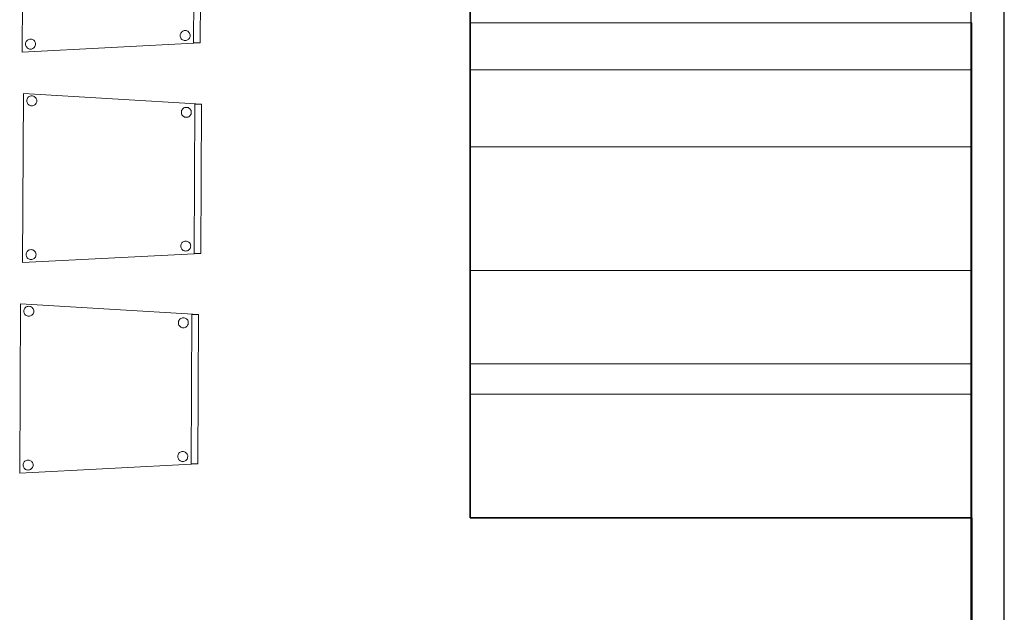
# Model space of a CAD drawing. Header units: metres. Extents: x 391.1 to 430.4, y 12.7 to 28.4.
# Tile 9 of 168: x 396 to 398.9, y 18.7 to 20.5. Entities that reach past the tile are written whole.
import ezdxf

# ---------------------------------------------------------------- set-up
doc = ezdxf.new("R2010")
doc.units = ezdxf.units.M
doc.layers.add('01_SUELOS', color=7, linetype='Continuous', lineweight=25, true_color=0x007f00)
for name, color, linetype, lineweight in [('02_MOBILIARIO', 7, 'Continuous', 18), ('A-WALL-____-MCUT', 7, 'Continuous', 25), ('A-WALL-____-OTLN', 7, 'Continuous', 25), ('S-STRS-____-OTLN', 7, 'Continuous', 18)]:
    doc.layers.add(name, color=color, linetype=linetype, lineweight=lineweight)

# ---------------------------------------------------------------- blocks, each defined once
blk = doc.blocks.new('Family - Cadira confident_PB-155359-02_PCI_P0')
at = {"layer": '02_MOBILIARIO', "color": 253, "true_color": 0xaaaaaa}
for p, q in [((0, 0), (0.0023, 0.5065)), ((0.0023, 0.5065), (0, 0)), ((0.0023, 0.5065), (0.5347, 0.4741)), ((0.5347, 0.4741), (0.0023, 0.5065)), ((0.0123, 0.4842), (0.0126, 0.4868)), ((0.0126, 0.4868), (0.0123, 0.4842)), ((0.0125, 0.4816), (0.0123, 0.4842)), ((0.0123, 0.4842), (0.0125, 0.4816)), ((0.0132, 0.4791), (0.0125, 0.4816)), ((0.0125, 0.4816), (0.0132, 0.4791)), ((0.0126, 0.4868), (0.0132, 0.4893)), ((0.0132, 0.4893), (0.0126, 0.4868)), ((0.0132, 0.4893), (0.0143, 0.4916)), ((0.0143, 0.4916), (0.0132, 0.4893)), ((0.0143, 0.4767), (0.0132, 0.4791)), ((0.0132, 0.4791), (0.0143, 0.4767)), ((0.0143, 0.4916), (0.0159, 0.4938)), ((0.0159, 0.4938), (0.0143, 0.4916)), ((0.0158, 0.4746), (0.0143, 0.4767)), ((0.0143, 0.4767), (0.0158, 0.4746)), ((0.0176, 0.4727), (0.0158, 0.4746)), ((0.0158, 0.4746), (0.0176, 0.4727)), ((0.0159, 0.4938), (0.0177, 0.4956)), ((0.0177, 0.4956), (0.0159, 0.4938)), ((0.0197, 0.4712), (0.0176, 0.4727)), ((0.0176, 0.4727), (0.0197, 0.4712)), ((0.0177, 0.4956), (0.0198, 0.4971)), ((0.0198, 0.4971), (0.0177, 0.4956)), ((0.0221, 0.4701), (0.0197, 0.4712)), ((0.0197, 0.4712), (0.0221, 0.4701)), ((0.0198, 0.4971), (0.0222, 0.4982)), ((0.0222, 0.4982), (0.0198, 0.4971)), ((0.0222, 0.4982), (0.0247, 0.4988)), ((0.0247, 0.4988), (0.0222, 0.4982)), ((0.0247, 0.4988), (0.0273, 0.499)), ((0.0273, 0.499), (0.0247, 0.4988)), ((0.0273, 0.499), (0.0299, 0.4988)), ((0.0299, 0.4988), (0.0273, 0.499)), ((0.0299, 0.4988), (0.0324, 0.4981)), ((0.0324, 0.4981), (0.0299, 0.4988)), ((0.0324, 0.4981), (0.0348, 0.497)), ((0.0348, 0.497), (0.0324, 0.4981)), ((0.0368, 0.4726), (0.0347, 0.4711)), ((0.0347, 0.4711), (0.0368, 0.4726)), ((0.0348, 0.497), (0.0369, 0.4955)), ((0.0369, 0.4955), (0.0348, 0.497)), ((0.0387, 0.4745), (0.0368, 0.4726)), ((0.0368, 0.4726), (0.0387, 0.4745)), ((0.0369, 0.4955), (0.0387, 0.4937)), ((0.0387, 0.4937), (0.0369, 0.4955)), ((0.0387, 0.4937), (0.0402, 0.4915)), ((0.0402, 0.4915), (0.0387, 0.4937)), ((0.0402, 0.4766), (0.0387, 0.4745)), ((0.0387, 0.4745), (0.0402, 0.4766)), ((0.0402, 0.4915), (0.0413, 0.4892)), ((0.0413, 0.4892), (0.0402, 0.4915)), ((0.0413, 0.4789), (0.0402, 0.4766)), ((0.0402, 0.4766), (0.0413, 0.4789)), ((0.0413, 0.4892), (0.042, 0.4866)), ((0.042, 0.4866), (0.0413, 0.4892)), ((0.042, 0.4814), (0.0413, 0.4789)), ((0.0413, 0.4789), (0.042, 0.4814)), ((0.042, 0.4866), (0.0422, 0.484)), ((0.0422, 0.484), (0.042, 0.4866)), ((0.0422, 0.484), (0.042, 0.4814)), ((0.042, 0.4814), (0.0422, 0.484)), ((0.5127, 0.0277), (0.5147, 0.4742)), ((0.5147, 0.4742), (0.5127, 0.0277)), ((0.5147, 0.4742), (0.5347, 0.4741)), ((0.5347, 0.4741), (0.5147, 0.4742)), ((0.5347, 0.4741), (0.5327, 0.0276)), ((0.5327, 0.0276), (0.5347, 0.4741)), ((0.5347, 0.4741), (0.5327, 0.0276)), ((0.5327, 0.0276), (0.5347, 0.4741)), ((0.0246, 0.4694), (0.0221, 0.4701)), ((0.0221, 0.4701), (0.0246, 0.4694)), ((0.0272, 0.4692), (0.0246, 0.4694)), ((0.0246, 0.4694), (0.0272, 0.4692)), ((0.0298, 0.4694), (0.0272, 0.4692)), ((0.0272, 0.4692), (0.0298, 0.4694)), ((0.0323, 0.47), (0.0298, 0.4694)), ((0.0298, 0.4694), (0.0323, 0.47)), ((0.0347, 0.4711), (0.0323, 0.47)), ((0.0323, 0.47), (0.0347, 0.4711)), ((0.4746, 0.4498), (0.4748, 0.4523)), ((0.4748, 0.4523), (0.4746, 0.4498)), ((0.4748, 0.4472), (0.4746, 0.4498)), ((0.4746, 0.4498), (0.4748, 0.4472)), ((0.4748, 0.4523), (0.4755, 0.4549)), ((0.4755, 0.4549), (0.4748, 0.4523)), ((0.4755, 0.4446), (0.4748, 0.4472)), ((0.4748, 0.4472), (0.4755, 0.4446)), ((0.4755, 0.4549), (0.4766, 0.4572)), ((0.4766, 0.4572), (0.4755, 0.4549)), ((0.4765, 0.4423), (0.4755, 0.4446)), ((0.4755, 0.4446), (0.4765, 0.4423)), ((0.478, 0.4401), (0.4765, 0.4423)), ((0.4765, 0.4423), (0.478, 0.4401)), ((0.4766, 0.4572), (0.4781, 0.4593)), ((0.4781, 0.4593), (0.4766, 0.4572)), ((0.4781, 0.4593), (0.48, 0.4612)), ((0.48, 0.4612), (0.4781, 0.4593)), ((0.48, 0.4612), (0.4821, 0.4627)), ((0.4821, 0.4627), (0.48, 0.4612)), ((0.4821, 0.4627), (0.4845, 0.4637)), ((0.4845, 0.4637), (0.4821, 0.4627)), ((0.4845, 0.4637), (0.487, 0.4644)), ((0.487, 0.4644), (0.4845, 0.4637)), ((0.487, 0.4644), (0.4896, 0.4646)), ((0.4896, 0.4646), (0.487, 0.4644)), ((0.4896, 0.4646), (0.4922, 0.4644)), ((0.4922, 0.4644), (0.4896, 0.4646)), ((0.4922, 0.4644), (0.4947, 0.4637)), ((0.4947, 0.4637), (0.4922, 0.4644)), ((0.4947, 0.4637), (0.497, 0.4626)), ((0.497, 0.4626), (0.4947, 0.4637)), ((0.497, 0.4626), (0.4992, 0.4611)), ((0.4992, 0.4611), (0.497, 0.4626)), ((0.4992, 0.4611), (0.501, 0.4592)), ((0.501, 0.4592), (0.4992, 0.4611)), ((0.5024, 0.4422), (0.5009, 0.44)), ((0.5009, 0.44), (0.5024, 0.4422)), ((0.501, 0.4592), (0.5025, 0.4571)), ((0.5025, 0.4571), (0.501, 0.4592)), ((0.5035, 0.4445), (0.5024, 0.4422)), ((0.5024, 0.4422), (0.5035, 0.4445)), ((0.5025, 0.4571), (0.5036, 0.4547)), ((0.5036, 0.4547), (0.5025, 0.4571)), ((0.5042, 0.447), (0.5035, 0.4445)), ((0.5035, 0.4445), (0.5042, 0.447)), ((0.5036, 0.4547), (0.5042, 0.4522)), ((0.5042, 0.4522), (0.5036, 0.4547)), ((0.5042, 0.4522), (0.5044, 0.4496)), ((0.5044, 0.4496), (0.5042, 0.4522)), ((0.5044, 0.4496), (0.5042, 0.447)), ((0.5042, 0.447), (0.5044, 0.4496)), ((0.4799, 0.4383), (0.478, 0.4401)), ((0.478, 0.4401), (0.4799, 0.4383)), ((0.482, 0.4368), (0.4799, 0.4383)), ((0.4799, 0.4383), (0.482, 0.4368)), ((0.4843, 0.4357), (0.482, 0.4368)), ((0.482, 0.4368), (0.4843, 0.4357)), ((0.4869, 0.435), (0.4843, 0.4357)), ((0.4843, 0.4357), (0.4869, 0.435)), ((0.4894, 0.4348), (0.4869, 0.435)), ((0.4869, 0.435), (0.4894, 0.4348)), ((0.492, 0.435), (0.4894, 0.4348)), ((0.4894, 0.4348), (0.492, 0.435)), ((0.4946, 0.4356), (0.492, 0.435)), ((0.492, 0.435), (0.4946, 0.4356)), ((0.4969, 0.4367), (0.4946, 0.4356)), ((0.4946, 0.4356), (0.4969, 0.4367)), ((0.4991, 0.4382), (0.4969, 0.4367)), ((0.4969, 0.4367), (0.4991, 0.4382)), ((0.5009, 0.44), (0.4991, 0.4382)), ((0.4991, 0.4382), (0.5009, 0.44)), ((0.4748, 0.0572), (0.4763, 0.0593)), ((0.4763, 0.0593), (0.4748, 0.0572)), ((0.4763, 0.0593), (0.4782, 0.0612)), ((0.4782, 0.0612), (0.4763, 0.0593)), ((0.4782, 0.0612), (0.4803, 0.0627)), ((0.4803, 0.0627), (0.4782, 0.0612)), ((0.4803, 0.0627), (0.4827, 0.0638)), ((0.4827, 0.0638), (0.4803, 0.0627)), ((0.4827, 0.0638), (0.4852, 0.0644)), ((0.4852, 0.0644), (0.4827, 0.0638)), ((0.4852, 0.0644), (0.4878, 0.0646)), ((0.4878, 0.0646), (0.4852, 0.0644)), ((0.4878, 0.0646), (0.4904, 0.0644)), ((0.4904, 0.0644), (0.4878, 0.0646)), ((0.4904, 0.0644), (0.4929, 0.0637)), ((0.4929, 0.0637), (0.4904, 0.0644)), ((0.4929, 0.0637), (0.4953, 0.0626)), ((0.4953, 0.0626), (0.4929, 0.0637)), ((0.4953, 0.0626), (0.4974, 0.0611)), ((0.4974, 0.0611), (0.4953, 0.0626)), ((0.4974, 0.0611), (0.4992, 0.0592)), ((0.4992, 0.0592), (0.4974, 0.0611)), ((0.4992, 0.0592), (0.5007, 0.0571)), ((0.5007, 0.0571), (0.4992, 0.0592)), ((0.0112, 0.0293), (0.0123, 0.0316)), ((0.0123, 0.0316), (0.0112, 0.0293)), ((0.0123, 0.0316), (0.0138, 0.0338)), ((0.0138, 0.0338), (0.0123, 0.0316)), ((0.0138, 0.0338), (0.0157, 0.0356)), ((0.0157, 0.0356), (0.0138, 0.0338)), ((0.0157, 0.0356), (0.0178, 0.0371)), ((0.0178, 0.0371), (0.0157, 0.0356)), ((0.0178, 0.0371), (0.0202, 0.0382)), ((0.0202, 0.0382), (0.0178, 0.0371)), ((0.0202, 0.0382), (0.0227, 0.0388)), ((0.0227, 0.0388), (0.0202, 0.0382)), ((0.0227, 0.0388), (0.0253, 0.0391)), ((0.0253, 0.0391), (0.0227, 0.0388)), ((0.0253, 0.0391), (0.0279, 0.0388)), ((0.0279, 0.0388), (0.0253, 0.0391)), ((0.0279, 0.0388), (0.0304, 0.0381)), ((0.0304, 0.0381), (0.0279, 0.0388)), ((0.0304, 0.0381), (0.0327, 0.037)), ((0.0327, 0.037), (0.0304, 0.0381)), ((0.0327, 0.037), (0.0349, 0.0355)), ((0.0349, 0.0355), (0.0327, 0.037)), ((0.0349, 0.0355), (0.0367, 0.0337)), ((0.0367, 0.0337), (0.0349, 0.0355)), ((0.0367, 0.0337), (0.0382, 0.0315)), ((0.0382, 0.0315), (0.0367, 0.0337)), ((0.0382, 0.0315), (0.0393, 0.0292)), ((0.0393, 0.0292), (0.0382, 0.0315)), ((0.4728, 0.0498), (0.473, 0.0524)), ((0.473, 0.0524), (0.4728, 0.0498)), ((0.473, 0.0472), (0.4728, 0.0498)), ((0.4728, 0.0498), (0.473, 0.0472)), ((0.473, 0.0524), (0.4737, 0.0549)), ((0.4737, 0.0549), (0.473, 0.0524)), ((0.4737, 0.0446), (0.473, 0.0472)), ((0.473, 0.0472), (0.4737, 0.0446)), ((0.4737, 0.0549), (0.4748, 0.0572)), ((0.4748, 0.0572), (0.4737, 0.0549)), ((0.4748, 0.0423), (0.4737, 0.0446)), ((0.4737, 0.0446), (0.4748, 0.0423)), ((0.4762, 0.0401), (0.4748, 0.0423)), ((0.4748, 0.0423), (0.4762, 0.0401)), ((0.4781, 0.0383), (0.4762, 0.0401)), ((0.4762, 0.0401), (0.4781, 0.0383)), ((0.4802, 0.0368), (0.4781, 0.0383)), ((0.4781, 0.0383), (0.4802, 0.0368)), ((0.4826, 0.0357), (0.4802, 0.0368)), ((0.4802, 0.0368), (0.4826, 0.0357)), ((0.4851, 0.035), (0.4826, 0.0357)), ((0.4826, 0.0357), (0.4851, 0.035)), ((0.4877, 0.0348), (0.4851, 0.035)), ((0.4851, 0.035), (0.4877, 0.0348)), ((0.4903, 0.035), (0.4877, 0.0348)), ((0.4877, 0.0348), (0.4903, 0.035)), ((0.4928, 0.0356), (0.4903, 0.035)), ((0.4903, 0.035), (0.4928, 0.0356)), ((0.4951, 0.0367), (0.4928, 0.0356)), ((0.4928, 0.0356), (0.4951, 0.0367)), ((0.4973, 0.0382), (0.4951, 0.0367)), ((0.4951, 0.0367), (0.4973, 0.0382)), ((0.4991, 0.04), (0.4973, 0.0382)), ((0.4973, 0.0382), (0.4991, 0.04)), ((0.5006, 0.0422), (0.4991, 0.04)), ((0.4991, 0.04), (0.5006, 0.0422)), ((0.5017, 0.0445), (0.5006, 0.0422)), ((0.5006, 0.0422), (0.5017, 0.0445)), ((0.5007, 0.0571), (0.5018, 0.0547)), ((0.5018, 0.0547), (0.5007, 0.0571)), ((0.5024, 0.047), (0.5017, 0.0445)), ((0.5017, 0.0445), (0.5024, 0.047)), ((0.5018, 0.0547), (0.5025, 0.0522)), ((0.5025, 0.0522), (0.5018, 0.0547)), ((0.5027, 0.0496), (0.5024, 0.047)), ((0.5024, 0.047), (0.5027, 0.0496)), ((0.5025, 0.0522), (0.5027, 0.0496)), ((0.5027, 0.0496), (0.5025, 0.0522)), ((0.5327, 0.0276), (0, 0)), ((0, 0), (0.5327, 0.0276)), ((0.0103, 0.0242), (0.0105, 0.0268)), ((0.0105, 0.0268), (0.0103, 0.0242)), ((0.0105, 0.0216), (0.0103, 0.0242)), ((0.0103, 0.0242), (0.0105, 0.0216)), ((0.0105, 0.0268), (0.0112, 0.0293)), ((0.0112, 0.0293), (0.0105, 0.0268)), ((0.0111, 0.0191), (0.0105, 0.0216)), ((0.0105, 0.0216), (0.0111, 0.0191)), ((0.0122, 0.0167), (0.0111, 0.0191)), ((0.0111, 0.0191), (0.0122, 0.0167)), ((0.0137, 0.0146), (0.0122, 0.0167)), ((0.0122, 0.0167), (0.0137, 0.0146)), ((0.0156, 0.0127), (0.0137, 0.0146)), ((0.0137, 0.0146), (0.0156, 0.0127)), ((0.0177, 0.0112), (0.0156, 0.0127)), ((0.0156, 0.0127), (0.0177, 0.0112)), ((0.02, 0.0101), (0.0177, 0.0112)), ((0.0177, 0.0112), (0.02, 0.0101)), ((0.0225, 0.0094), (0.02, 0.0101)), ((0.02, 0.0101), (0.0225, 0.0094)), ((0.0251, 0.0092), (0.0225, 0.0094)), ((0.0225, 0.0094), (0.0251, 0.0092)), ((0.0277, 0.0094), (0.0251, 0.0092)), ((0.0251, 0.0092), (0.0277, 0.0094)), ((0.0303, 0.0101), (0.0277, 0.0094)), ((0.0277, 0.0094), (0.0303, 0.0101)), ((0.0326, 0.0111), (0.0303, 0.0101)), ((0.0303, 0.0101), (0.0326, 0.0111)), ((0.0348, 0.0126), (0.0326, 0.0111)), ((0.0326, 0.0111), (0.0348, 0.0126)), ((0.0366, 0.0145), (0.0348, 0.0126)), ((0.0348, 0.0126), (0.0366, 0.0145)), ((0.0381, 0.0166), (0.0366, 0.0145)), ((0.0366, 0.0145), (0.0381, 0.0166)), ((0.0392, 0.0189), (0.0381, 0.0166)), ((0.0381, 0.0166), (0.0392, 0.0189)), ((0.0399, 0.0215), (0.0392, 0.0189)), ((0.0392, 0.0189), (0.0399, 0.0215)), ((0.0393, 0.0292), (0.0399, 0.0266)), ((0.0399, 0.0266), (0.0393, 0.0292)), ((0.0399, 0.0266), (0.0401, 0.024)), ((0.0401, 0.024), (0.0399, 0.0266)), ((0.0401, 0.024), (0.0399, 0.0215)), ((0.0399, 0.0215), (0.0401, 0.024)), ((0.5327, 0.0276), (0.5127, 0.0277)), ((0.5127, 0.0277), (0.5327, 0.0276))]:
    blk.add_line(p, q, dxfattribs=at)
blk = doc.blocks.new('Family - Cadira confident_PB-155384-02_PCI_P0')
at = {"layer": '02_MOBILIARIO', "color": 253, "true_color": 0xaaaaaa}
for p, q in [((0, 0), (0.0023, 0.5065)), ((0.0023, 0.5065), (0, 0)), ((0.0023, 0.5065), (0.5347, 0.4741)), ((0.5347, 0.4741), (0.0023, 0.5065)), ((0.0123, 0.4842), (0.0126, 0.4868)), ((0.0126, 0.4868), (0.0123, 0.4842)), ((0.0125, 0.4816), (0.0123, 0.4842)), ((0.0123, 0.4842), (0.0125, 0.4816)), ((0.0132, 0.4791), (0.0125, 0.4816)), ((0.0125, 0.4816), (0.0132, 0.4791)), ((0.0126, 0.4868), (0.0132, 0.4893)), ((0.0132, 0.4893), (0.0126, 0.4868)), ((0.0132, 0.4893), (0.0143, 0.4916)), ((0.0143, 0.4916), (0.0132, 0.4893)), ((0.0143, 0.4767), (0.0132, 0.4791)), ((0.0132, 0.4791), (0.0143, 0.4767)), ((0.0143, 0.4916), (0.0159, 0.4938)), ((0.0159, 0.4938), (0.0143, 0.4916)), ((0.0158, 0.4746), (0.0143, 0.4767)), ((0.0143, 0.4767), (0.0158, 0.4746)), ((0.0176, 0.4727), (0.0158, 0.4746)), ((0.0158, 0.4746), (0.0176, 0.4727)), ((0.0159, 0.4938), (0.0177, 0.4956)), ((0.0177, 0.4956), (0.0159, 0.4938)), ((0.0197, 0.4712), (0.0176, 0.4727)), ((0.0176, 0.4727), (0.0197, 0.4712)), ((0.0177, 0.4956), (0.0198, 0.4971)), ((0.0198, 0.4971), (0.0177, 0.4956)), ((0.0221, 0.4701), (0.0197, 0.4712)), ((0.0197, 0.4712), (0.0221, 0.4701)), ((0.0198, 0.4971), (0.0222, 0.4982)), ((0.0222, 0.4982), (0.0198, 0.4971)), ((0.0222, 0.4982), (0.0247, 0.4988)), ((0.0247, 0.4988), (0.0222, 0.4982)), ((0.0247, 0.4988), (0.0273, 0.499)), ((0.0273, 0.499), (0.0247, 0.4988)), ((0.0273, 0.499), (0.0299, 0.4988)), ((0.0299, 0.4988), (0.0273, 0.499)), ((0.0299, 0.4988), (0.0324, 0.4981)), ((0.0324, 0.4981), (0.0299, 0.4988)), ((0.0324, 0.4981), (0.0348, 0.497)), ((0.0348, 0.497), (0.0324, 0.4981)), ((0.0368, 0.4726), (0.0347, 0.4711)), ((0.0347, 0.4711), (0.0368, 0.4726)), ((0.0348, 0.497), (0.0369, 0.4955)), ((0.0369, 0.4955), (0.0348, 0.497)), ((0.0387, 0.4745), (0.0368, 0.4726)), ((0.0368, 0.4726), (0.0387, 0.4745)), ((0.0369, 0.4955), (0.0387, 0.4937)), ((0.0387, 0.4937), (0.0369, 0.4955)), ((0.0387, 0.4937), (0.0402, 0.4915)), ((0.0402, 0.4915), (0.0387, 0.4937)), ((0.0402, 0.4766), (0.0387, 0.4745)), ((0.0387, 0.4745), (0.0402, 0.4766)), ((0.0402, 0.4915), (0.0413, 0.4892)), ((0.0413, 0.4892), (0.0402, 0.4915)), ((0.0413, 0.4789), (0.0402, 0.4766)), ((0.0402, 0.4766), (0.0413, 0.4789)), ((0.0413, 0.4892), (0.042, 0.4866)), ((0.042, 0.4866), (0.0413, 0.4892)), ((0.042, 0.4814), (0.0413, 0.4789)), ((0.0413, 0.4789), (0.042, 0.4814)), ((0.042, 0.4866), (0.0422, 0.484)), ((0.0422, 0.484), (0.042, 0.4866)), ((0.0422, 0.484), (0.042, 0.4814)), ((0.042, 0.4814), (0.0422, 0.484)), ((0.5127, 0.0277), (0.5147, 0.4742)), ((0.5147, 0.4742), (0.5127, 0.0277)), ((0.5147, 0.4742), (0.5347, 0.4741)), ((0.5347, 0.4741), (0.5147, 0.4742)), ((0.5347, 0.4741), (0.5327, 0.0276)), ((0.5327, 0.0276), (0.5347, 0.4741)), ((0.5347, 0.4741), (0.5327, 0.0276)), ((0.5327, 0.0276), (0.5347, 0.4741)), ((0.0246, 0.4694), (0.0221, 0.4701)), ((0.0221, 0.4701), (0.0246, 0.4694)), ((0.0272, 0.4692), (0.0246, 0.4694)), ((0.0246, 0.4694), (0.0272, 0.4692)), ((0.0298, 0.4694), (0.0272, 0.4692)), ((0.0272, 0.4692), (0.0298, 0.4694)), ((0.0323, 0.47), (0.0298, 0.4694)), ((0.0298, 0.4694), (0.0323, 0.47)), ((0.0347, 0.4711), (0.0323, 0.47)), ((0.0323, 0.47), (0.0347, 0.4711)), ((0.4746, 0.4498), (0.4748, 0.4523)), ((0.4748, 0.4523), (0.4746, 0.4498)), ((0.4748, 0.4472), (0.4746, 0.4498)), ((0.4746, 0.4498), (0.4748, 0.4472)), ((0.4748, 0.4523), (0.4755, 0.4549)), ((0.4755, 0.4549), (0.4748, 0.4523)), ((0.4755, 0.4446), (0.4748, 0.4472)), ((0.4748, 0.4472), (0.4755, 0.4446)), ((0.4755, 0.4549), (0.4766, 0.4572)), ((0.4766, 0.4572), (0.4755, 0.4549)), ((0.4765, 0.4423), (0.4755, 0.4446)), ((0.4755, 0.4446), (0.4765, 0.4423)), ((0.478, 0.4401), (0.4765, 0.4423)), ((0.4765, 0.4423), (0.478, 0.4401)), ((0.4766, 0.4572), (0.4781, 0.4593)), ((0.4781, 0.4593), (0.4766, 0.4572)), ((0.4781, 0.4593), (0.48, 0.4612)), ((0.48, 0.4612), (0.4781, 0.4593)), ((0.48, 0.4612), (0.4821, 0.4627)), ((0.4821, 0.4627), (0.48, 0.4612)), ((0.4821, 0.4627), (0.4845, 0.4637)), ((0.4845, 0.4637), (0.4821, 0.4627)), ((0.4845, 0.4637), (0.487, 0.4644)), ((0.487, 0.4644), (0.4845, 0.4637)), ((0.487, 0.4644), (0.4896, 0.4646)), ((0.4896, 0.4646), (0.487, 0.4644)), ((0.4896, 0.4646), (0.4922, 0.4644)), ((0.4922, 0.4644), (0.4896, 0.4646)), ((0.4922, 0.4644), (0.4947, 0.4637)), ((0.4947, 0.4637), (0.4922, 0.4644)), ((0.4947, 0.4637), (0.497, 0.4626)), ((0.497, 0.4626), (0.4947, 0.4637)), ((0.497, 0.4626), (0.4992, 0.4611)), ((0.4992, 0.4611), (0.497, 0.4626)), ((0.4992, 0.4611), (0.501, 0.4592)), ((0.501, 0.4592), (0.4992, 0.4611)), ((0.5024, 0.4422), (0.5009, 0.44)), ((0.5009, 0.44), (0.5024, 0.4422)), ((0.501, 0.4592), (0.5025, 0.4571)), ((0.5025, 0.4571), (0.501, 0.4592)), ((0.5035, 0.4445), (0.5024, 0.4422)), ((0.5024, 0.4422), (0.5035, 0.4445)), ((0.5025, 0.4571), (0.5036, 0.4547)), ((0.5036, 0.4547), (0.5025, 0.4571)), ((0.5042, 0.447), (0.5035, 0.4445)), ((0.5035, 0.4445), (0.5042, 0.447)), ((0.5036, 0.4547), (0.5042, 0.4522)), ((0.5042, 0.4522), (0.5036, 0.4547)), ((0.5042, 0.4522), (0.5044, 0.4496)), ((0.5044, 0.4496), (0.5042, 0.4522)), ((0.5044, 0.4496), (0.5042, 0.447)), ((0.5042, 0.447), (0.5044, 0.4496)), ((0.4799, 0.4383), (0.478, 0.4401)), ((0.478, 0.4401), (0.4799, 0.4383)), ((0.482, 0.4368), (0.4799, 0.4383)), ((0.4799, 0.4383), (0.482, 0.4368)), ((0.4843, 0.4357), (0.482, 0.4368)), ((0.482, 0.4368), (0.4843, 0.4357)), ((0.4869, 0.435), (0.4843, 0.4357)), ((0.4843, 0.4357), (0.4869, 0.435)), ((0.4894, 0.4348), (0.4869, 0.435)), ((0.4869, 0.435), (0.4894, 0.4348)), ((0.492, 0.435), (0.4894, 0.4348)), ((0.4894, 0.4348), (0.492, 0.435)), ((0.4946, 0.4356), (0.492, 0.435)), ((0.492, 0.435), (0.4946, 0.4356)), ((0.4969, 0.4367), (0.4946, 0.4356)), ((0.4946, 0.4356), (0.4969, 0.4367)), ((0.4991, 0.4382), (0.4969, 0.4367)), ((0.4969, 0.4367), (0.4991, 0.4382)), ((0.5009, 0.44), (0.4991, 0.4382)), ((0.4991, 0.4382), (0.5009, 0.44)), ((0.4748, 0.0572), (0.4763, 0.0593)), ((0.4763, 0.0593), (0.4748, 0.0572)), ((0.4763, 0.0593), (0.4782, 0.0612)), ((0.4782, 0.0612), (0.4763, 0.0593)), ((0.4782, 0.0612), (0.4803, 0.0627)), ((0.4803, 0.0627), (0.4782, 0.0612)), ((0.4803, 0.0627), (0.4827, 0.0638)), ((0.4827, 0.0638), (0.4803, 0.0627)), ((0.4827, 0.0638), (0.4852, 0.0644)), ((0.4852, 0.0644), (0.4827, 0.0638)), ((0.4852, 0.0644), (0.4878, 0.0646)), ((0.4878, 0.0646), (0.4852, 0.0644)), ((0.4878, 0.0646), (0.4904, 0.0644)), ((0.4904, 0.0644), (0.4878, 0.0646)), ((0.4904, 0.0644), (0.4929, 0.0637)), ((0.4929, 0.0637), (0.4904, 0.0644)), ((0.4929, 0.0637), (0.4953, 0.0626)), ((0.4953, 0.0626), (0.4929, 0.0637)), ((0.4953, 0.0626), (0.4974, 0.0611)), ((0.4974, 0.0611), (0.4953, 0.0626)), ((0.4974, 0.0611), (0.4992, 0.0592)), ((0.4992, 0.0592), (0.4974, 0.0611)), ((0.4992, 0.0592), (0.5007, 0.0571)), ((0.5007, 0.0571), (0.4992, 0.0592)), ((0.0112, 0.0293), (0.0123, 0.0316)), ((0.0123, 0.0316), (0.0112, 0.0293)), ((0.0123, 0.0316), (0.0138, 0.0338)), ((0.0138, 0.0338), (0.0123, 0.0316)), ((0.0138, 0.0338), (0.0157, 0.0356)), ((0.0157, 0.0356), (0.0138, 0.0338)), ((0.0157, 0.0356), (0.0178, 0.0371)), ((0.0178, 0.0371), (0.0157, 0.0356)), ((0.0178, 0.0371), (0.0202, 0.0382)), ((0.0202, 0.0382), (0.0178, 0.0371)), ((0.0202, 0.0382), (0.0227, 0.0388)), ((0.0227, 0.0388), (0.0202, 0.0382)), ((0.0227, 0.0388), (0.0253, 0.0391)), ((0.0253, 0.0391), (0.0227, 0.0388)), ((0.0253, 0.0391), (0.0279, 0.0388)), ((0.0279, 0.0388), (0.0253, 0.0391)), ((0.0279, 0.0388), (0.0304, 0.0381)), ((0.0304, 0.0381), (0.0279, 0.0388)), ((0.0304, 0.0381), (0.0327, 0.037)), ((0.0327, 0.037), (0.0304, 0.0381)), ((0.0327, 0.037), (0.0349, 0.0355)), ((0.0349, 0.0355), (0.0327, 0.037)), ((0.0349, 0.0355), (0.0367, 0.0337)), ((0.0367, 0.0337), (0.0349, 0.0355)), ((0.0367, 0.0337), (0.0382, 0.0315)), ((0.0382, 0.0315), (0.0367, 0.0337)), ((0.0382, 0.0315), (0.0393, 0.0292)), ((0.0393, 0.0292), (0.0382, 0.0315)), ((0.4728, 0.0498), (0.473, 0.0524)), ((0.473, 0.0524), (0.4728, 0.0498)), ((0.473, 0.0472), (0.4728, 0.0498)), ((0.4728, 0.0498), (0.473, 0.0472)), ((0.473, 0.0524), (0.4737, 0.0549)), ((0.4737, 0.0549), (0.473, 0.0524)), ((0.4737, 0.0446), (0.473, 0.0472)), ((0.473, 0.0472), (0.4737, 0.0446)), ((0.4737, 0.0549), (0.4748, 0.0572)), ((0.4748, 0.0572), (0.4737, 0.0549)), ((0.4748, 0.0423), (0.4737, 0.0446)), ((0.4737, 0.0446), (0.4748, 0.0423)), ((0.4762, 0.0401), (0.4748, 0.0423)), ((0.4748, 0.0423), (0.4762, 0.0401)), ((0.4781, 0.0383), (0.4762, 0.0401)), ((0.4762, 0.0401), (0.4781, 0.0383)), ((0.4802, 0.0368), (0.4781, 0.0383)), ((0.4781, 0.0383), (0.4802, 0.0368)), ((0.4826, 0.0357), (0.4802, 0.0368)), ((0.4802, 0.0368), (0.4826, 0.0357)), ((0.4851, 0.035), (0.4826, 0.0357)), ((0.4826, 0.0357), (0.4851, 0.035)), ((0.4877, 0.0348), (0.4851, 0.035)), ((0.4851, 0.035), (0.4877, 0.0348)), ((0.4903, 0.035), (0.4877, 0.0348)), ((0.4877, 0.0348), (0.4903, 0.035)), ((0.4928, 0.0356), (0.4903, 0.035)), ((0.4903, 0.035), (0.4928, 0.0356)), ((0.4951, 0.0367), (0.4928, 0.0356)), ((0.4928, 0.0356), (0.4951, 0.0367)), ((0.4973, 0.0382), (0.4951, 0.0367)), ((0.4951, 0.0367), (0.4973, 0.0382)), ((0.4991, 0.04), (0.4973, 0.0382)), ((0.4973, 0.0382), (0.4991, 0.04)), ((0.5006, 0.0422), (0.4991, 0.04)), ((0.4991, 0.04), (0.5006, 0.0422)), ((0.5017, 0.0445), (0.5006, 0.0422)), ((0.5006, 0.0422), (0.5017, 0.0445)), ((0.5007, 0.0571), (0.5018, 0.0547)), ((0.5018, 0.0547), (0.5007, 0.0571)), ((0.5024, 0.047), (0.5017, 0.0445)), ((0.5017, 0.0445), (0.5024, 0.047)), ((0.5018, 0.0547), (0.5025, 0.0522)), ((0.5025, 0.0522), (0.5018, 0.0547)), ((0.5027, 0.0496), (0.5024, 0.047)), ((0.5024, 0.047), (0.5027, 0.0496)), ((0.5025, 0.0522), (0.5027, 0.0496)), ((0.5027, 0.0496), (0.5025, 0.0522)), ((0.5327, 0.0276), (0, 0)), ((0, 0), (0.5327, 0.0276)), ((0.0103, 0.0242), (0.0105, 0.0268)), ((0.0105, 0.0268), (0.0103, 0.0242)), ((0.0105, 0.0216), (0.0103, 0.0242)), ((0.0103, 0.0242), (0.0105, 0.0216)), ((0.0105, 0.0268), (0.0112, 0.0293)), ((0.0112, 0.0293), (0.0105, 0.0268)), ((0.0111, 0.0191), (0.0105, 0.0216)), ((0.0105, 0.0216), (0.0111, 0.0191)), ((0.0122, 0.0167), (0.0111, 0.0191)), ((0.0111, 0.0191), (0.0122, 0.0167)), ((0.0137, 0.0146), (0.0122, 0.0167)), ((0.0122, 0.0167), (0.0137, 0.0146)), ((0.0156, 0.0127), (0.0137, 0.0146)), ((0.0137, 0.0146), (0.0156, 0.0127)), ((0.0177, 0.0112), (0.0156, 0.0127)), ((0.0156, 0.0127), (0.0177, 0.0112)), ((0.02, 0.0101), (0.0177, 0.0112)), ((0.0177, 0.0112), (0.02, 0.0101)), ((0.0225, 0.0094), (0.02, 0.0101)), ((0.02, 0.0101), (0.0225, 0.0094)), ((0.0251, 0.0092), (0.0225, 0.0094)), ((0.0225, 0.0094), (0.0251, 0.0092)), ((0.0277, 0.0094), (0.0251, 0.0092)), ((0.0251, 0.0092), (0.0277, 0.0094)), ((0.0303, 0.0101), (0.0277, 0.0094)), ((0.0277, 0.0094), (0.0303, 0.0101)), ((0.0326, 0.0111), (0.0303, 0.0101)), ((0.0303, 0.0101), (0.0326, 0.0111)), ((0.0348, 0.0126), (0.0326, 0.0111)), ((0.0326, 0.0111), (0.0348, 0.0126)), ((0.0366, 0.0145), (0.0348, 0.0126)), ((0.0348, 0.0126), (0.0366, 0.0145)), ((0.0381, 0.0166), (0.0366, 0.0145)), ((0.0366, 0.0145), (0.0381, 0.0166)), ((0.0392, 0.0189), (0.0381, 0.0166)), ((0.0381, 0.0166), (0.0392, 0.0189)), ((0.0399, 0.0215), (0.0392, 0.0189)), ((0.0392, 0.0189), (0.0399, 0.0215)), ((0.0393, 0.0292), (0.0399, 0.0266)), ((0.0399, 0.0266), (0.0393, 0.0292)), ((0.0399, 0.0266), (0.0401, 0.024)), ((0.0401, 0.024), (0.0399, 0.0266)), ((0.0401, 0.024), (0.0399, 0.0215)), ((0.0399, 0.0215), (0.0401, 0.024)), ((0.5327, 0.0276), (0.5127, 0.0277)), ((0.5127, 0.0277), (0.5327, 0.0276))]:
    blk.add_line(p, q, dxfattribs=at)
blk = doc.blocks.new('Family - Cadira confident_PB-155397-02_PCI_P0')
at = {"layer": '02_MOBILIARIO', "color": 253, "true_color": 0xaaaaaa}
for p, q in [((0, 0), (0.0023, 0.5065)), ((0.0023, 0.5065), (0, 0)), ((0.0023, 0.5065), (0.5347, 0.4741)), ((0.5347, 0.4741), (0.0023, 0.5065)), ((0.0123, 0.4842), (0.0126, 0.4868)), ((0.0126, 0.4868), (0.0123, 0.4842)), ((0.0125, 0.4816), (0.0123, 0.4842)), ((0.0123, 0.4842), (0.0125, 0.4816)), ((0.0132, 0.4791), (0.0125, 0.4816)), ((0.0125, 0.4816), (0.0132, 0.4791)), ((0.0126, 0.4868), (0.0132, 0.4893)), ((0.0132, 0.4893), (0.0126, 0.4868)), ((0.0132, 0.4893), (0.0143, 0.4916)), ((0.0143, 0.4916), (0.0132, 0.4893)), ((0.0143, 0.4767), (0.0132, 0.4791)), ((0.0132, 0.4791), (0.0143, 0.4767)), ((0.0143, 0.4916), (0.0159, 0.4938)), ((0.0159, 0.4938), (0.0143, 0.4916)), ((0.0158, 0.4746), (0.0143, 0.4767)), ((0.0143, 0.4767), (0.0158, 0.4746)), ((0.0176, 0.4727), (0.0158, 0.4746)), ((0.0158, 0.4746), (0.0176, 0.4727)), ((0.0159, 0.4938), (0.0177, 0.4956)), ((0.0177, 0.4956), (0.0159, 0.4938)), ((0.0197, 0.4712), (0.0176, 0.4727)), ((0.0176, 0.4727), (0.0197, 0.4712)), ((0.0177, 0.4956), (0.0198, 0.4971)), ((0.0198, 0.4971), (0.0177, 0.4956)), ((0.0221, 0.4701), (0.0197, 0.4712)), ((0.0197, 0.4712), (0.0221, 0.4701)), ((0.0198, 0.4971), (0.0222, 0.4982)), ((0.0222, 0.4982), (0.0198, 0.4971)), ((0.0222, 0.4982), (0.0247, 0.4988)), ((0.0247, 0.4988), (0.0222, 0.4982)), ((0.0247, 0.4988), (0.0273, 0.499)), ((0.0273, 0.499), (0.0247, 0.4988)), ((0.0273, 0.499), (0.0299, 0.4988)), ((0.0299, 0.4988), (0.0273, 0.499)), ((0.0299, 0.4988), (0.0324, 0.4981)), ((0.0324, 0.4981), (0.0299, 0.4988)), ((0.0324, 0.4981), (0.0348, 0.497)), ((0.0348, 0.497), (0.0324, 0.4981)), ((0.0368, 0.4726), (0.0347, 0.4711)), ((0.0347, 0.4711), (0.0368, 0.4726)), ((0.0348, 0.497), (0.0369, 0.4955)), ((0.0369, 0.4955), (0.0348, 0.497)), ((0.0387, 0.4745), (0.0368, 0.4726)), ((0.0368, 0.4726), (0.0387, 0.4745)), ((0.0369, 0.4955), (0.0387, 0.4937)), ((0.0387, 0.4937), (0.0369, 0.4955)), ((0.0387, 0.4937), (0.0402, 0.4915)), ((0.0402, 0.4915), (0.0387, 0.4937)), ((0.0402, 0.4766), (0.0387, 0.4745)), ((0.0387, 0.4745), (0.0402, 0.4766)), ((0.0402, 0.4915), (0.0413, 0.4892)), ((0.0413, 0.4892), (0.0402, 0.4915)), ((0.0413, 0.4789), (0.0402, 0.4766)), ((0.0402, 0.4766), (0.0413, 0.4789)), ((0.0413, 0.4892), (0.042, 0.4866)), ((0.042, 0.4866), (0.0413, 0.4892)), ((0.042, 0.4814), (0.0413, 0.4789)), ((0.0413, 0.4789), (0.042, 0.4814)), ((0.042, 0.4866), (0.0422, 0.484)), ((0.0422, 0.484), (0.042, 0.4866)), ((0.0422, 0.484), (0.042, 0.4814)), ((0.042, 0.4814), (0.0422, 0.484)), ((0.5127, 0.0277), (0.5147, 0.4742)), ((0.5147, 0.4742), (0.5127, 0.0277)), ((0.5147, 0.4742), (0.5347, 0.4741)), ((0.5347, 0.4741), (0.5147, 0.4742)), ((0.5347, 0.4741), (0.5327, 0.0276)), ((0.5327, 0.0276), (0.5347, 0.4741)), ((0.5347, 0.4741), (0.5327, 0.0276)), ((0.5327, 0.0276), (0.5347, 0.4741)), ((0.0246, 0.4694), (0.0221, 0.4701)), ((0.0221, 0.4701), (0.0246, 0.4694)), ((0.0272, 0.4692), (0.0246, 0.4694)), ((0.0246, 0.4694), (0.0272, 0.4692)), ((0.0298, 0.4694), (0.0272, 0.4692)), ((0.0272, 0.4692), (0.0298, 0.4694)), ((0.0323, 0.47), (0.0298, 0.4694)), ((0.0298, 0.4694), (0.0323, 0.47)), ((0.0347, 0.4711), (0.0323, 0.47)), ((0.0323, 0.47), (0.0347, 0.4711)), ((0.4746, 0.4498), (0.4748, 0.4523)), ((0.4748, 0.4523), (0.4746, 0.4498)), ((0.4748, 0.4472), (0.4746, 0.4498)), ((0.4746, 0.4498), (0.4748, 0.4472)), ((0.4748, 0.4523), (0.4755, 0.4549)), ((0.4755, 0.4549), (0.4748, 0.4523)), ((0.4755, 0.4446), (0.4748, 0.4472)), ((0.4748, 0.4472), (0.4755, 0.4446)), ((0.4755, 0.4549), (0.4766, 0.4572)), ((0.4766, 0.4572), (0.4755, 0.4549)), ((0.4765, 0.4423), (0.4755, 0.4446)), ((0.4755, 0.4446), (0.4765, 0.4423)), ((0.478, 0.4401), (0.4765, 0.4423)), ((0.4765, 0.4423), (0.478, 0.4401)), ((0.4766, 0.4572), (0.4781, 0.4593)), ((0.4781, 0.4593), (0.4766, 0.4572)), ((0.4781, 0.4593), (0.48, 0.4612)), ((0.48, 0.4612), (0.4781, 0.4593)), ((0.48, 0.4612), (0.4821, 0.4627)), ((0.4821, 0.4627), (0.48, 0.4612)), ((0.4821, 0.4627), (0.4845, 0.4637)), ((0.4845, 0.4637), (0.4821, 0.4627)), ((0.4845, 0.4637), (0.487, 0.4644)), ((0.487, 0.4644), (0.4845, 0.4637)), ((0.487, 0.4644), (0.4896, 0.4646)), ((0.4896, 0.4646), (0.487, 0.4644)), ((0.4896, 0.4646), (0.4922, 0.4644)), ((0.4922, 0.4644), (0.4896, 0.4646)), ((0.4922, 0.4644), (0.4947, 0.4637)), ((0.4947, 0.4637), (0.4922, 0.4644)), ((0.4947, 0.4637), (0.497, 0.4626)), ((0.497, 0.4626), (0.4947, 0.4637)), ((0.497, 0.4626), (0.4992, 0.4611)), ((0.4992, 0.4611), (0.497, 0.4626)), ((0.4992, 0.4611), (0.501, 0.4592)), ((0.501, 0.4592), (0.4992, 0.4611)), ((0.5024, 0.4422), (0.5009, 0.44)), ((0.5009, 0.44), (0.5024, 0.4422)), ((0.501, 0.4592), (0.5025, 0.4571)), ((0.5025, 0.4571), (0.501, 0.4592)), ((0.5035, 0.4445), (0.5024, 0.4422)), ((0.5024, 0.4422), (0.5035, 0.4445)), ((0.5025, 0.4571), (0.5036, 0.4547)), ((0.5036, 0.4547), (0.5025, 0.4571)), ((0.5042, 0.447), (0.5035, 0.4445)), ((0.5035, 0.4445), (0.5042, 0.447)), ((0.5036, 0.4547), (0.5042, 0.4522)), ((0.5042, 0.4522), (0.5036, 0.4547)), ((0.5042, 0.4522), (0.5044, 0.4496)), ((0.5044, 0.4496), (0.5042, 0.4522)), ((0.5044, 0.4496), (0.5042, 0.447)), ((0.5042, 0.447), (0.5044, 0.4496)), ((0.4799, 0.4383), (0.478, 0.4401)), ((0.478, 0.4401), (0.4799, 0.4383)), ((0.482, 0.4368), (0.4799, 0.4383)), ((0.4799, 0.4383), (0.482, 0.4368)), ((0.4843, 0.4357), (0.482, 0.4368)), ((0.482, 0.4368), (0.4843, 0.4357)), ((0.4869, 0.435), (0.4843, 0.4357)), ((0.4843, 0.4357), (0.4869, 0.435)), ((0.4894, 0.4348), (0.4869, 0.435)), ((0.4869, 0.435), (0.4894, 0.4348)), ((0.492, 0.435), (0.4894, 0.4348)), ((0.4894, 0.4348), (0.492, 0.435)), ((0.4946, 0.4356), (0.492, 0.435)), ((0.492, 0.435), (0.4946, 0.4356)), ((0.4969, 0.4367), (0.4946, 0.4356)), ((0.4946, 0.4356), (0.4969, 0.4367)), ((0.4991, 0.4382), (0.4969, 0.4367)), ((0.4969, 0.4367), (0.4991, 0.4382)), ((0.5009, 0.44), (0.4991, 0.4382)), ((0.4991, 0.4382), (0.5009, 0.44)), ((0.4748, 0.0572), (0.4763, 0.0593)), ((0.4763, 0.0593), (0.4748, 0.0572)), ((0.4763, 0.0593), (0.4782, 0.0612)), ((0.4782, 0.0612), (0.4763, 0.0593)), ((0.4782, 0.0612), (0.4803, 0.0627)), ((0.4803, 0.0627), (0.4782, 0.0612)), ((0.4803, 0.0627), (0.4827, 0.0638)), ((0.4827, 0.0638), (0.4803, 0.0627)), ((0.4827, 0.0638), (0.4852, 0.0644)), ((0.4852, 0.0644), (0.4827, 0.0638)), ((0.4852, 0.0644), (0.4878, 0.0646)), ((0.4878, 0.0646), (0.4852, 0.0644)), ((0.4878, 0.0646), (0.4904, 0.0644)), ((0.4904, 0.0644), (0.4878, 0.0646)), ((0.4904, 0.0644), (0.4929, 0.0637)), ((0.4929, 0.0637), (0.4904, 0.0644)), ((0.4929, 0.0637), (0.4953, 0.0626)), ((0.4953, 0.0626), (0.4929, 0.0637)), ((0.4953, 0.0626), (0.4974, 0.0611)), ((0.4974, 0.0611), (0.4953, 0.0626)), ((0.4974, 0.0611), (0.4992, 0.0592)), ((0.4992, 0.0592), (0.4974, 0.0611)), ((0.4992, 0.0592), (0.5007, 0.0571)), ((0.5007, 0.0571), (0.4992, 0.0592)), ((0.0112, 0.0293), (0.0123, 0.0316)), ((0.0123, 0.0316), (0.0112, 0.0293)), ((0.0123, 0.0316), (0.0138, 0.0338)), ((0.0138, 0.0338), (0.0123, 0.0316)), ((0.0138, 0.0338), (0.0157, 0.0356)), ((0.0157, 0.0356), (0.0138, 0.0338)), ((0.0157, 0.0356), (0.0178, 0.0371)), ((0.0178, 0.0371), (0.0157, 0.0356)), ((0.0178, 0.0371), (0.0202, 0.0382)), ((0.0202, 0.0382), (0.0178, 0.0371)), ((0.0202, 0.0382), (0.0227, 0.0388)), ((0.0227, 0.0388), (0.0202, 0.0382)), ((0.0227, 0.0388), (0.0253, 0.0391)), ((0.0253, 0.0391), (0.0227, 0.0388)), ((0.0253, 0.0391), (0.0279, 0.0388)), ((0.0279, 0.0388), (0.0253, 0.0391)), ((0.0279, 0.0388), (0.0304, 0.0381)), ((0.0304, 0.0381), (0.0279, 0.0388)), ((0.0304, 0.0381), (0.0327, 0.037)), ((0.0327, 0.037), (0.0304, 0.0381)), ((0.0327, 0.037), (0.0349, 0.0355)), ((0.0349, 0.0355), (0.0327, 0.037)), ((0.0349, 0.0355), (0.0367, 0.0337)), ((0.0367, 0.0337), (0.0349, 0.0355)), ((0.0367, 0.0337), (0.0382, 0.0315)), ((0.0382, 0.0315), (0.0367, 0.0337)), ((0.0382, 0.0315), (0.0393, 0.0292)), ((0.0393, 0.0292), (0.0382, 0.0315)), ((0.4728, 0.0498), (0.473, 0.0524)), ((0.473, 0.0524), (0.4728, 0.0498)), ((0.473, 0.0472), (0.4728, 0.0498)), ((0.4728, 0.0498), (0.473, 0.0472)), ((0.473, 0.0524), (0.4737, 0.0549)), ((0.4737, 0.0549), (0.473, 0.0524)), ((0.4737, 0.0446), (0.473, 0.0472)), ((0.473, 0.0472), (0.4737, 0.0446)), ((0.4737, 0.0549), (0.4748, 0.0572)), ((0.4748, 0.0572), (0.4737, 0.0549)), ((0.4748, 0.0423), (0.4737, 0.0446)), ((0.4737, 0.0446), (0.4748, 0.0423)), ((0.4762, 0.0401), (0.4748, 0.0423)), ((0.4748, 0.0423), (0.4762, 0.0401)), ((0.4781, 0.0383), (0.4762, 0.0401)), ((0.4762, 0.0401), (0.4781, 0.0383)), ((0.4802, 0.0368), (0.4781, 0.0383)), ((0.4781, 0.0383), (0.4802, 0.0368)), ((0.4826, 0.0357), (0.4802, 0.0368)), ((0.4802, 0.0368), (0.4826, 0.0357)), ((0.4851, 0.035), (0.4826, 0.0357)), ((0.4826, 0.0357), (0.4851, 0.035)), ((0.4877, 0.0348), (0.4851, 0.035)), ((0.4851, 0.035), (0.4877, 0.0348)), ((0.4903, 0.035), (0.4877, 0.0348)), ((0.4877, 0.0348), (0.4903, 0.035)), ((0.4928, 0.0356), (0.4903, 0.035)), ((0.4903, 0.035), (0.4928, 0.0356)), ((0.4951, 0.0367), (0.4928, 0.0356)), ((0.4928, 0.0356), (0.4951, 0.0367)), ((0.4973, 0.0382), (0.4951, 0.0367)), ((0.4951, 0.0367), (0.4973, 0.0382)), ((0.4991, 0.04), (0.4973, 0.0382)), ((0.4973, 0.0382), (0.4991, 0.04)), ((0.5006, 0.0422), (0.4991, 0.04)), ((0.4991, 0.04), (0.5006, 0.0422)), ((0.5017, 0.0445), (0.5006, 0.0422)), ((0.5006, 0.0422), (0.5017, 0.0445)), ((0.5007, 0.0571), (0.5018, 0.0547)), ((0.5018, 0.0547), (0.5007, 0.0571)), ((0.5024, 0.047), (0.5017, 0.0445)), ((0.5017, 0.0445), (0.5024, 0.047)), ((0.5018, 0.0547), (0.5025, 0.0522)), ((0.5025, 0.0522), (0.5018, 0.0547)), ((0.5027, 0.0496), (0.5024, 0.047)), ((0.5024, 0.047), (0.5027, 0.0496)), ((0.5025, 0.0522), (0.5027, 0.0496)), ((0.5027, 0.0496), (0.5025, 0.0522)), ((0.5327, 0.0276), (0, 0)), ((0, 0), (0.5327, 0.0276)), ((0.0103, 0.0242), (0.0105, 0.0268)), ((0.0105, 0.0268), (0.0103, 0.0242)), ((0.0105, 0.0216), (0.0103, 0.0242)), ((0.0103, 0.0242), (0.0105, 0.0216)), ((0.0105, 0.0268), (0.0112, 0.0293)), ((0.0112, 0.0293), (0.0105, 0.0268)), ((0.0111, 0.0191), (0.0105, 0.0216)), ((0.0105, 0.0216), (0.0111, 0.0191)), ((0.0122, 0.0167), (0.0111, 0.0191)), ((0.0111, 0.0191), (0.0122, 0.0167)), ((0.0137, 0.0146), (0.0122, 0.0167)), ((0.0122, 0.0167), (0.0137, 0.0146)), ((0.0156, 0.0127), (0.0137, 0.0146)), ((0.0137, 0.0146), (0.0156, 0.0127)), ((0.0177, 0.0112), (0.0156, 0.0127)), ((0.0156, 0.0127), (0.0177, 0.0112)), ((0.02, 0.0101), (0.0177, 0.0112)), ((0.0177, 0.0112), (0.02, 0.0101)), ((0.0225, 0.0094), (0.02, 0.0101)), ((0.02, 0.0101), (0.0225, 0.0094)), ((0.0251, 0.0092), (0.0225, 0.0094)), ((0.0225, 0.0094), (0.0251, 0.0092)), ((0.0277, 0.0094), (0.0251, 0.0092)), ((0.0251, 0.0092), (0.0277, 0.0094)), ((0.0303, 0.0101), (0.0277, 0.0094)), ((0.0277, 0.0094), (0.0303, 0.0101)), ((0.0326, 0.0111), (0.0303, 0.0101)), ((0.0303, 0.0101), (0.0326, 0.0111)), ((0.0348, 0.0126), (0.0326, 0.0111)), ((0.0326, 0.0111), (0.0348, 0.0126)), ((0.0366, 0.0145), (0.0348, 0.0126)), ((0.0348, 0.0126), (0.0366, 0.0145)), ((0.0381, 0.0166), (0.0366, 0.0145)), ((0.0366, 0.0145), (0.0381, 0.0166)), ((0.0392, 0.0189), (0.0381, 0.0166)), ((0.0381, 0.0166), (0.0392, 0.0189)), ((0.0399, 0.0215), (0.0392, 0.0189)), ((0.0392, 0.0189), (0.0399, 0.0215)), ((0.0393, 0.0292), (0.0399, 0.0266)), ((0.0399, 0.0266), (0.0393, 0.0292)), ((0.0399, 0.0266), (0.0401, 0.024)), ((0.0401, 0.024), (0.0399, 0.0266)), ((0.0401, 0.024), (0.0399, 0.0215)), ((0.0399, 0.0215), (0.0401, 0.024)), ((0.5327, 0.0276), (0.5127, 0.0277)), ((0.5127, 0.0277), (0.5327, 0.0276))]:
    blk.add_line(p, q, dxfattribs=at)
blk = doc.blocks.new('Family - Envans PB-155401-02_PCI_P0')
at = {"layer": 'A-WALL-____-MCUT', "color": 253, "true_color": 0xaaaaaa}
for p, q in [((7.4102, 0.1), (0.7502, 0.1)), ((0.7502, 0), (7.4102, 0))]:
    blk.add_line(p, q, dxfattribs=at)
at = {"layer": 'A-WALL-____-OTLN', "color": 253, "true_color": 0xaaaaaa}
for p, q in [((8.8202, 0.1), (0, 0.1)), ((0, 0), (8.8202, 0))]:
    blk.add_line(p, q, dxfattribs=at)
at = {"layer": 'A-WALL-____-OTLN', "color": 253, "lineweight": 18, "true_color": 0xaaaaaa}
blk.add_line((0, 0), (8.8202, 0), dxfattribs=at)
blk = doc.blocks.new('Family - LONDR55-XX_ZZ-ARQ-CAA-M3D-Londres55-155505-02_PCI_P0')
at = {"layer": '01_SUELOS', "color": 9, "true_color": 0xaad4aa}
for p, q in [((5.6294, 4.9694), (5.6294, 7.9691)), ((5.6294, 7.9691), (5.6294, 4.9694)), ((7.1294, 4.9694), (5.6294, 4.9694)), ((5.6294, 4.9694), (7.1294, 4.9694)), ((7.1267, 0), (7.1294, 4.9694)), ((7.1294, 4.9694), (7.1267, 0))]:
    blk.add_line(p, q, dxfattribs=at)
blk = doc.blocks.new('Family - Escala PB-155551-02_PCI_P0')
at = {"layer": 'S-STRS-____-OTLN', "color": 253, "true_color": 0xaaaaaa}
for p, q in [((1.5, 1.48), (0, 1.48)), ((0, 1.48), (0, 1.11)), ((0, 1.48), (0, 1.34)), ((0, 1.48), (1.5, 1.48)), ((1.5, 1.48), (0, 1.48)), ((0, 1.48), (1.5, 1.48)), ((0, 1.48), (0, 1.11)), ((0, 1.11), (0, 1.48)), ((1.5, 1.11), (1.5, 1.48)), ((1.5, 1.34), (1.5, 1.48)), ((1.5, 1.11), (1.5, 1.48)), ((1.5, 1.48), (1.5, 1.11)), ((0, 1.34), (0, 0.46)), ((0, 1.34), (1.5, 1.34)), ((1.5, 0.46), (1.5, 1.34)), ((0, 1.11), (1.5, 1.11)), ((0, 1.11), (1.5, 1.11)), ((0, 0.74), (0, 1.11)), ((1.5, 1.11), (0, 1.11)), ((0, 1.11), (1.5, 1.11)), ((0, 1.11), (0, 0.74)), ((0, 0.74), (0, 1.11)), ((0, 1.11), (1.5, 1.11)), ((1.5, 1.11), (0, 1.11)), ((1.5, 1.11), (1.5, 0.74)), ((1.5, 0.74), (1.5, 1.11)), ((1.5, 1.11), (1.5, 0.74)), ((0, 0.37), (0, 0.74)), ((0, 0.74), (1.5, 0.74)), ((0, 0.74), (1.5, 0.74)), ((0, 0.74), (1.5, 0.74)), ((1.5, 0.74), (0, 0.74)), ((1.5, 0.74), (0, 0.74)), ((0, 0.74), (1.5, 0.74)), ((0, 0.74), (0, 0.37)), ((0, 0.37), (0, 0.74)), ((1.5, 0.74), (1.5, 0.37)), ((1.5, 0.37), (1.5, 0.74)), ((1.5, 0.74), (1.5, 0.37)), ((0, 0.46), (0, 0)), ((1.5, 0.46), (0, 0.46)), ((1.5, 0), (1.5, 0.46)), ((0, 0), (0, 0.37)), ((0, 0.37), (1.5, 0.37)), ((0, 0.37), (1.5, 0.37)), ((0, 0.37), (1.5, 0.37)), ((1.5, 0.37), (0, 0.37)), ((1.5, 0.37), (0, 0.37)), ((0, 0.37), (1.5, 0.37)), ((0, 0.37), (0, 0)), ((0, 0), (0, 0.37)), ((1.5, 0.37), (1.5, 0)), ((1.5, 0), (1.5, 0.37)), ((1.5, 0.37), (1.5, 0)), ((0, 0), (1.5, 0)), ((0, 0), (1.5, 0)), ((1.5, 0), (0, 0)), ((0, 0), (1.5, 0))]:
    blk.add_line(p, q, dxfattribs=at)
blk = doc.blocks.new('Family - LONDR55-XX_ZZ-ARQ-CAA-M3D-Londres55-155971-02_PCI_P0')
at = {"layer": '01_SUELOS', "color": 9, "true_color": 0xaad4aa}
blk.add_line((1.4973, 7.3194), (1.4973, 0), dxfattribs=at)
blk.add_line((1.4973, 7.3194), (1.4973, 0), dxfattribs=at)
blk.add_line((1.4973, 7.3194), (1.4973, 0), dxfattribs=at)
blk.add_line((1.4973, 7.3194), (1.4973, 0), dxfattribs=at)
blk = doc.blocks.new('LONDR55-XX_ZZ-ARQ-CAA-M3D-Londres55_ifc-1-02_PCI_P0')
at = {"layer": '01_SUELOS', "color": 253, "lineweight": 18, "true_color": 0xaaaaaa}
for name, p in [('Family - LONDR55-XX_ZZ-ARQ-CAA-M3D-Londres55-155971-02_PCI_P0', (397.3291, 13.2006)), ('Family - LONDR55-XX_ZZ-ARQ-CAA-M3D-Londres55-155505-02_PCI_P0', (391.6997, 14.0508))]:
    blk.add_blockref(name, p, dxfattribs=at)
at = {"layer": '02_MOBILIARIO', "color": 253, "lineweight": 18, "true_color": 0xaaaaaa}
for name, p in [('Family - Cadira confident_PB-155384-02_PCI_P0', (395.9887, 20.4129)), ('Family - Cadira confident_PB-155359-02_PCI_P0', (395.9904, 19.7833)), ('Family - Cadira confident_PB-155397-02_PCI_P0', (395.9815, 19.1538))]:
    blk.add_blockref(name, p, dxfattribs=at)
at = {"layer": 'A-WALL-____-OTLN', "color": 253, "lineweight": 18, "true_color": 0xaaaaaa, "rotation": 90}
blk.add_blockref('Family - Envans PB-155401-02_PCI_P0', (398.9264, 13.2006), dxfattribs=at)
at = {"layer": 'S-STRS-____-OTLN', "color": 253, "lineweight": 18, "true_color": 0xaaaaaa}
blk.add_blockref('Family - Escala PB-155551-02_PCI_P0', (397.3291, 19.0202), dxfattribs=at)

msp = doc.modelspace()

# ---------------------------------------------------------------- block references
at = {"lineweight": 5}
msp.add_blockref('LONDR55-XX_ZZ-ARQ-CAA-M3D-Londres55_ifc-1-02_PCI_P0', (0, 0), dxfattribs=at)

doc.saveas('drawing.dxf')
